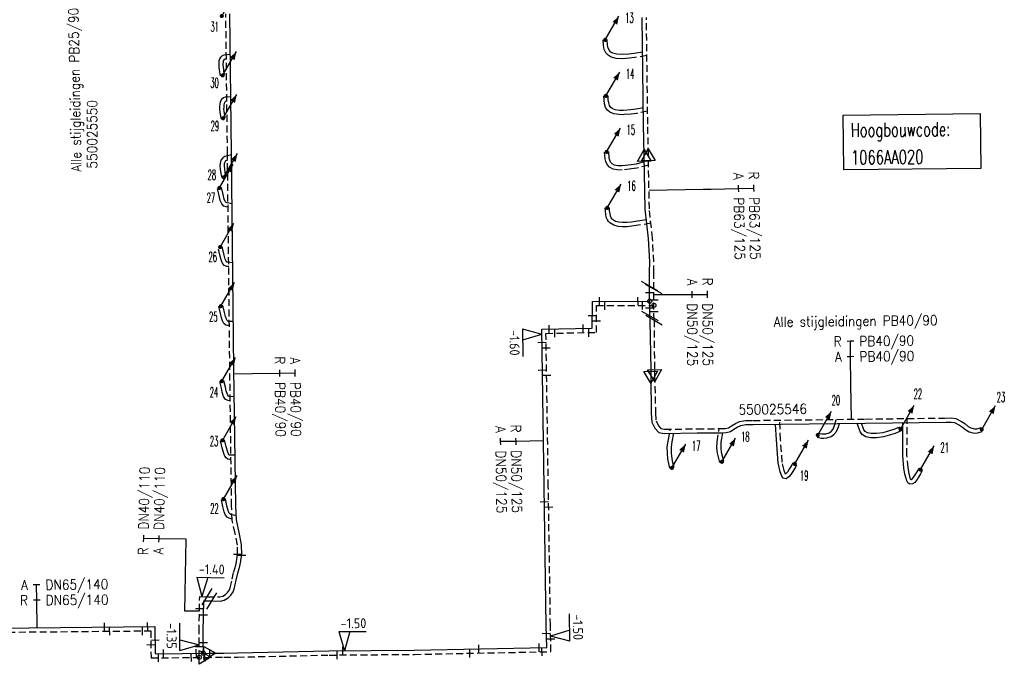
# Model space of a CAD drawing. Header units: millimetres. Extents: x 0 to 118212815, y 0 to 488348790.
# Tile 71 of 143: x 117013244 to 117102946, y 484831321 to 484890028. Entities that reach past the tile are written whole.
import ezdxf
from ezdxf.enums import TextEntityAlignment as Align

# ---------------------------------------------------------------- set-up
doc = ezdxf.new("R2010")
doc.units = ezdxf.units.MM
doc.header["$LTSCALE"] = 200
doc.linetypes.add('HIDDEN2', pattern=[4.7625, 3.175, -1.5875])
for name, color, linetype in [('WW-C-hoogbouw', 7, 'Continuous'), ('WW-C-isolatieovergang', 7, 'Continuous'), ('WW-C-mof', 7, 'Continuous'), ('WW-C-stijgstrang', 7, 'Continuous'), ('WW-C-tstuk', 7, 'Continuous'), ('WW-C-VERLOOP', 7, 'Continuous'), ('WW-I-diam', 7, 'Continuous'), ('WW-I-info', 7, 'Continuous'), ('WW-I-NAP', 7, 'Continuous'), ('WW-L-aanvoer', 3, 'Continuous'), ('WW-L-retour', 3, 'HIDDEN2')]:
    doc.layers.add(name, color=color, linetype=linetype)
doc.styles.add('DIN17', font='ROMANS.SHX', dxfattribs={"width": 0.9})
doc.styles.add('ISOCP', font='ISOCP.SHX')

# ---------------------------------------------------------------- blocks, each defined once
blk = doc.blocks.new('LR-mof')
at = {"color": 0, "linetype": 'ByBlock', "lineweight": -2}
blk.add_line((0, -0.75), (0, 0.75), dxfattribs=at)
blk = doc.blocks.new('LR-VERL')
at = {"color": 0, "linetype": 'ByBlock', "lineweight": -2}
blk.add_lwpolyline([(1.08, 0), (-1.08, -1.25), (-1.08, 1.25)], close=True, dxfattribs=at)
blk = doc.blocks.new('LR-isoov')
at = {"color": 0, "linetype": 'ByBlock', "lineweight": -2}
blk.add_line((0.87, 1.5), (-0.87, -1.5), dxfattribs=at)
blk = doc.blocks.new('LR-tsb')
blk.add_circle((0, 0), 0.375)
blk = doc.blocks.new('nap2')
at = {"color": 0, "linetype": 'Continuous', "lineweight": -3}
for p, q in [((1, 3.5), (-4, 3.5)), ((-1, 3.5), (0, 0)), ((1, 3.5), (0, 0))]:
    blk.add_line(p, q, dxfattribs=at)
at = {"color": 0, "linetype": 'Continuous', "lineweight": -3, "style": 'ISOCP'}
for tag, p in [('*1', (-1.5, 5)), ('*2', (-4, 1.5))]:
    blk.add_attdef(tag, text='', height=1.8, dxfattribs=at).set_placement(p, align=Align.MIDDLE)
blk = doc.blocks.new('nap1')
at = {"color": 0, "linetype": 'Continuous', "lineweight": -3}
for p, q in [((-1, 3.5), (0, 0)), ((-1, 3.5), (4, 3.5)), ((1, 3.5), (0, 0))]:
    blk.add_line(p, q, dxfattribs=at)
at = {"color": 0, "linetype": 'Continuous', "lineweight": -3, "style": 'ISOCP'}
for tag, p in [('*1', (1.7, 5)), ('*2', (4, 1.5))]:
    blk.add_attdef(tag, text='', height=1.8, dxfattribs=at).set_placement(p, align=Align.MIDDLE)
blk = doc.blocks.new('LR-DIAB2')
at = {"color": 0, "linetype": 'Continuous', "lineweight": -3}
blk.add_line((0, 5), (0, 7.8), dxfattribs=at)
at = {"color": 0, "lineweight": -3}
blk.add_line((0, 0), (0, 5), dxfattribs=at)
for points in [[(0.61, 7.8), (0, 7.8), (-0.61, 7.8)], [(0.61, 5), (0, 5), (-0.61, 5)]]:
    blk.add_lwpolyline(points, dxfattribs=at)
at = {"color": 1, "lineweight": -3, "style": 'DIN17', "width": 0.9}
for tag, p in [('*1', (-1.61, 7.8)), ('*2', (-1.61, 5.02))]:
    blk.add_attdef(tag, text='', height=1.8, dxfattribs=at).set_placement(p, align=Align.MIDDLE_RIGHT)
for tag, p in [('*11', (1.61, 7.8)), ('*12', (1.61, 5))]:
    blk.add_attdef(tag, text='', height=1.8, dxfattribs=at).set_placement(p, align=Align.MIDDLE_LEFT)
blk = doc.blocks.new('LR-styg')
at = {"color": 0, "lineweight": -3}
blk.add_line((0, 0), (2.5, 4.33), dxfattribs=at)
at = {"color": 0, "lineweight": -3, "const_width": 0.375}
blk.add_lwpolyline([(-0.19, 0, 1), (0.19, 0, 1)], format="xyb", close=True, dxfattribs=at)
at = {"color": 0, "lineweight": -3}
blk.add_solid([(2.5, 4.33), (1.32, 3.28), (2.18, 2.78)], dxfattribs=at)
at = {"color": 7, "linetype": 'ByBlock', "lineweight": -2, "style": 'DIN17', "width": 0.5}
blk.add_attdef('*1', text='', height=1.8, dxfattribs=at).set_placement((0, -2.5), align=Align.MIDDLE)
blk = doc.blocks.new('LR-hoogb')
at = {"color": 0, "linetype": 'ByBlock', "lineweight": -3}
blk.add_lwpolyline([(-12.5, 5), (12.5, 5), (12.5, -5), (-12.5, -5)], close=True, dxfattribs=at)
at = {"color": 7, "linetype": 'Continuous', "lineweight": -3, "style": 'DIN17', "width": 0.7}
blk.add_text('Hoogbouwcode:', height=2.5, dxfattribs=at).set_placement((-11.15, 1))
at = {"color": 0, "linetype": 'ByBlock', "lineweight": -3, "style": 'DIN17', "width": 0.7}
for tag, p in [('*1', (-11.15, -4)), ('*2', (-11.15, -9))]:
    blk.add_attdef(tag, p, '', height=2.5, dxfattribs=at)
blk = doc.blocks.new('LR-DIAO2')
at = {"color": 0, "lineweight": -3}
blk.add_line((0, 0), (0, -5), dxfattribs=at)
at = {"color": 0, "linetype": 'Continuous', "lineweight": -3}
blk.add_line((0, -5), (0, -7.8), dxfattribs=at)
at = {"color": 0, "lineweight": -3}
for points in [[(0.61, -5), (0, -5), (-0.61, -5)], [(0.61, -7.8), (0, -7.8), (-0.61, -7.8)]]:
    blk.add_lwpolyline(points, dxfattribs=at)
at = {"color": 1, "lineweight": -3, "style": 'DIN17', "width": 0.9}
for tag, p in [('*1', (-1.61, -5)), ('*2', (-1.61, -7.78))]:
    blk.add_attdef(tag, text='', height=1.8, dxfattribs=at).set_placement(p, align=Align.MIDDLE_RIGHT)
for tag, p in [('*11', (1.61, -5)), ('*12', (1.61, -7.8))]:
    blk.add_attdef(tag, text='', height=1.8, dxfattribs=at).set_placement(p, align=Align.MIDDLE_LEFT)
blk = doc.blocks.new('LR-hyp')
at = {"color": 7, "linetype": 'ByBlock', "lineweight": -3, "style": 'DIN17', "width": 0.9}
blk.add_attdef('*1', text='', height=1.8, dxfattribs=at).set_placement((0, 0), align=Align.MIDDLE)
at = {"color": 7, "linetype": 'ByBlock', "lineweight": -2, "style": 'DIN17', "width": 0.9, "flags": 1}
blk.add_attdef('*2', text='', height=1.8, dxfattribs=at).set_placement((0, -5), align=Align.MIDDLE)

msp = doc.modelspace()

# ---------------------------------------------------------------- linework, layer by layer
at = {"layer": 'WW-I-diam'}
for p, q in [((117070578, 484874498), (117075514, 484874592)), ((117075514, 484874592), (117076241, 484874606)), ((117071020, 484864994), (117072009, 484864998)), ((117032772, 484857777), (117034449, 484857800)), ((117089015, 484853641), (117088975, 484856836)), ((117028288, 484836172), (117028409, 484842714)), ((117029618, 484836147), (117028288, 484836172))]:
    msp.add_line(p, q, dxfattribs=at)
at = {"layer": 'WW-L-aanvoer'}
for p, q in [((117032553, 484877862), (117032403, 484890566)), ((117070084, 484880496), (117069959, 484890238)), ((117066800, 484887724), (117066780, 484888198)), ((117066860, 484887435), (117066800, 484887724)), ((117066966, 484887218), (117066860, 484887435)), ((117067086, 484887084), (117066966, 484887218)), ((117031408, 484885932), (117031429, 484886311)), ((117031429, 484886311), (117031476, 484886452)), ((117031476, 484886452), (117031570, 484886617)), ((117031570, 484886617), (117031729, 484886776)), ((117031729, 484886776), (117031857, 484886842)), ((117031857, 484886842), (117032447, 484886883)), ((117067267, 484886978), (117067086, 484887084)), ((117067632, 484886877), (117067267, 484886978)), ((117068148, 484886847), (117067632, 484886877)), ((117068733, 484886892), (117068148, 484886847)), ((117069225, 484886950), (117068733, 484886892)), ((117069999, 484887085), (117069225, 484886950)), ((117031421, 484885682), (117031408, 484885932)), ((117031452, 484885452), (117031421, 484885682)), ((117031477, 484885280), (117031452, 484885452)), ((117031509, 484885085), (117031477, 484885280)), ((117031547, 484884911), (117031509, 484885085)), ((117031630, 484882760), (117031509, 484882539)), ((117031799, 484882902), (117031630, 484882760)), ((117031957, 484882973), (117031799, 484882902)), ((117032492, 484883002), (117031957, 484882973)), ((117066865, 484882724), (117066844, 484883102)), ((117066905, 484882444), (117066865, 484882724)), ((117031447, 484882037), (117031444, 484881879)), ((117031444, 484881879), (117031465, 484881633)), ((117031466, 484882336), (117031447, 484882166)), ((117031447, 484882166), (117031447, 484882037)), ((117031509, 484882539), (117031466, 484882336)), ((117066970, 484882207), (117066905, 484882444)), ((117067069, 484882060), (117066970, 484882207)), ((117067206, 484881946), (117067069, 484882060)), ((117067490, 484881818), (117067206, 484881946)), ((117067893, 484881761), (117067490, 484881818)), ((117068264, 484881758), (117067893, 484881761)), ((117068904, 484881805), (117068264, 484881758)), ((117069377, 484881875), (117068904, 484881805)), ((117070065, 484882006), (117069377, 484881875)), ((117031465, 484881633), (117031505, 484881423)), ((117031505, 484881423), (117031567, 484881089)), ((117031567, 484881089), (117031584, 484881011)), ((117070138, 484877675), (117070084, 484880496)), ((117031744, 484877458), (117031567, 484877222)), ((117031934, 484877559), (117031744, 484877458)), ((117032554, 484877735), (117031934, 484877559)), ((117032766, 484858244), (117032553, 484877862)), ((117066952, 484877417), (117066908, 484878002)), ((117066993, 484877228), (117066952, 484877417)), ((117070231, 484872775), (117070138, 484877675)), ((117031502, 484876946), (117031486, 484876718)), ((117031486, 484876718), (117031514, 484876405)), ((117031567, 484877222), (117031502, 484876946)), ((117031514, 484876405), (117031573, 484876024)), ((117067074, 484877053), (117066993, 484877228)), ((117067212, 484876899), (117067074, 484877053)), ((117067431, 484876791), (117067212, 484876899)), ((117067741, 484876724), (117067431, 484876791)), ((117068118, 484876715), (117067741, 484876724)), ((117068938, 484876809), (117068118, 484876715)), ((117069392, 484876880), (117068938, 484876809)), ((117070149, 484877081), (117069392, 484876880)), ((117031573, 484876024), (117031645, 484875640)), ((117031776, 484874094), (117031629, 484874746)), ((117031876, 484873679), (117031776, 484874094)), ((117031976, 484873464), (117031876, 484873679)), ((117032051, 484873385), (117031976, 484873464)), ((117032138, 484873356), (117032051, 484873385)), ((117032603, 484873271), (117032138, 484873356)), ((117066990, 484872619), (117066969, 484872909)), ((117070518, 484870089), (117070231, 484872775)), ((117067028, 484872339), (117066990, 484872619)), ((117067057, 484872137), (117067028, 484872339)), ((117067121, 484871981), (117067057, 484872137)), ((117067179, 484871892), (117067121, 484871981)), ((117067242, 484871827), (117067179, 484871892)), ((117067522, 484871659), (117067242, 484871827)), ((117067831, 484871584), (117067522, 484871659)), ((117068156, 484871553), (117067831, 484871584)), ((117068565, 484871556), (117068156, 484871553)), ((117068977, 484871600), (117068565, 484871556)), ((117069534, 484871677), (117068977, 484871600)), ((117070334, 484871811), (117069534, 484871677)), ((117070648, 484867962), (117070518, 484870089)), ((117031870, 484868595), (117031696, 484869362)), ((117031972, 484868210), (117031870, 484868595)), ((117032056, 484868046), (117031972, 484868210)), ((117032122, 484867960), (117032056, 484868046)), ((117032197, 484867932), (117032122, 484867960)), ((117032661, 484867894), (117032197, 484867932)), ((117070631, 484867023), (117070648, 484867962)), ((117070636, 484865767), (117070631, 484867023)), ((117070648, 484863061), (117070636, 484865767)), ((117031904, 484863365), (117031759, 484863984)), ((117065411, 484861921), (117065415, 484864369)), ((117065415, 484864369), (117070642, 484864392)), ((117031994, 484862992), (117031904, 484863365)), ((117032074, 484862747), (117031994, 484862992)), ((117070648, 484863061), (117070656, 484862577)), ((117032143, 484862622), (117032074, 484862747)), ((117032213, 484862565), (117032143, 484862622)), ((117032257, 484862553), (117032213, 484862565)), ((117032719, 484862553), (117032257, 484862553)), ((117070656, 484862577), (117070736, 484858172)), ((117060806, 484861835), (117065411, 484861921)), ((117061022, 484847519), (117060806, 484861835)), ((117032933, 484845755), (117032766, 484858244)), ((117070736, 484858172), (117070745, 484857467)), ((117031990, 484856552), (117031853, 484857151)), ((117070745, 484857467), (117070787, 484854193)), ((117032064, 484856213), (117031990, 484856552)), ((117032166, 484855892), (117032064, 484856213)), ((117032260, 484855753), (117032166, 484855892)), ((117032341, 484855719), (117032260, 484855753)), ((117032800, 484855667), (117032341, 484855719)), ((117070787, 484854193), (117070846, 484853383)), ((117070846, 484853383), (117071115, 484852813)), ((117078623, 484852925), (117078940, 484853063)), ((117078940, 484853063), (117079412, 484853150)), ((117079412, 484853150), (117080057, 484853151)), ((117080057, 484853151), (117090292, 484853277)), ((117082183, 484851754), (117082115, 484853176)), ((117087843, 484852957), (117087921, 484853248)), ((117089820, 484852494), (117089549, 484853268)), ((117090292, 484853277), (117097644, 484853369)), ((117093696, 484850351), (117093711, 484853320)), ((117097644, 484853369), (117098114, 484853375)), ((117098114, 484853375), (117098411, 484853340)), ((117098411, 484853340), (117098854, 484853102)), ((117098854, 484853102), (117099142, 484852931)), ((117071115, 484852813), (117071469, 484852434)), ((117071469, 484852434), (117071962, 484852345)), ((117071962, 484852345), (117074956, 484852388)), ((117072694, 484851593), (117072837, 484852357)), ((117074956, 484852388), (117077165, 484852405)), ((117077151, 484851556), (117077296, 484852409)), ((117077165, 484852405), (117077615, 484852418)), ((117077615, 484852418), (117077995, 484852522)), ((117077995, 484852522), (117078290, 484852730)), ((117078290, 484852730), (117078623, 484852925)), ((117087172, 484852069), (117087418, 484852246)), ((117087418, 484852246), (117087669, 484852538)), ((117087669, 484852538), (117087843, 484852957)), ((117090023, 484852234), (117089820, 484852494)), ((117090337, 484852039), (117090023, 484852234)), ((117092374, 484852149), (117091939, 484852044)), ((117092998, 484852339), (117092374, 484852149)), ((117093557, 484852570), (117092998, 484852339)), ((117099142, 484852931), (117099448, 484852682)), ((117099448, 484852682), (117099756, 484852494)), ((117099756, 484852494), (117100201, 484852370)), ((117100201, 484852370), (117100532, 484852406)), ((117100532, 484852406), (117100943, 484852530)), ((117032049, 484851142), (117031899, 484851761)), ((117072618, 484851108), (117072694, 484851593)), ((117077144, 484851028), (117077151, 484851556)), ((117082342, 484849681), (117082183, 484851754)), ((117085910, 484852013), (117086283, 484851929)), ((117086283, 484851929), (117086509, 484851917)), ((117086509, 484851917), (117086774, 484851936)), ((117086774, 484851936), (117087172, 484852069)), ((117090767, 484851951), (117090337, 484852039)), ((117091340, 484851947), (117090767, 484851951)), ((117091939, 484852044), (117091340, 484851947)), ((117032201, 484850640), (117032049, 484851142)), ((117032271, 484850475), (117032201, 484850640)), ((117032322, 484850404), (117032271, 484850475)), ((117032370, 484850372), (117032322, 484850404)), ((117032411, 484850363), (117032370, 484850372)), ((117032871, 484850371), (117032411, 484850363)), ((117072631, 484850545), (117072618, 484851108)), ((117072680, 484850079), (117072631, 484850545)), ((117077189, 484850612), (117077144, 484851028)), ((117077298, 484850164), (117077189, 484850612)), ((117093802, 484849179), (117093696, 484850351)), ((117072756, 484849682), (117072680, 484850079)), ((117072855, 484849256), (117072756, 484849682)), ((117077403, 484849822), (117077298, 484850164)), ((117082525, 484848863), (117082342, 484849681)), ((117084024, 484849485), (117083918, 484849289)), ((117082663, 484848456), (117082525, 484848863)), ((117083503, 484848600), (117083303, 484848382)), ((117083685, 484848884), (117083503, 484848600)), ((117083918, 484849289), (117083685, 484848884)), ((117093895, 484848624), (117093802, 484849179)), ((117094054, 484848040), (117093895, 484848624)), ((117095307, 484848665), (117095124, 484848365)), ((117095476, 484848962), (117095307, 484848665)), ((117082800, 484848274), (117082663, 484848456)), ((117083061, 484848208), (117082800, 484848274)), ((117083303, 484848382), (117083061, 484848208)), ((117094146, 484847837), (117094054, 484848040)), ((117094344, 484847723), (117094146, 484847837)), ((117094591, 484847765), (117094344, 484847723)), ((117094789, 484847894), (117094591, 484847765)), ((117094992, 484848165), (117094789, 484847894)), ((117095124, 484848365), (117094992, 484848165)), ((117061216, 484834865), (117061022, 484847519)), ((117032121, 484845769), (117031985, 484846403)), ((117032231, 484845327), (117032121, 484845769)), ((117032329, 484845097), (117032231, 484845327)), ((117032393, 484845021), (117032329, 484845097)), ((117032465, 484844979), (117032393, 484845021)), ((117032973, 484844853), (117032465, 484844979)), ((117032989, 484844482), (117032933, 484845755)), ((117033239, 484843318), (117032989, 484844482)), ((117033460, 484842222), (117033239, 484843318)), ((117033471, 484841250), (117033460, 484842222)), ((117033295, 484840250), (117033362, 484840570)), ((117033362, 484840570), (117033381, 484840678)), ((117033381, 484840678), (117033403, 484840799)), ((117033403, 484840799), (117033471, 484841250)), ((117032968, 484838978), (117033114, 484839636)), ((117033114, 484839636), (117033295, 484840250)), ((117032784, 484838178), (117032968, 484838978)), ((117032478, 484837615), (117032684, 484837917)), ((117032684, 484837917), (117032784, 484838178)), ((117029963, 484834283), (117030016, 484837105)), ((117030016, 484837105), (117030743, 484837092)), ((117030743, 484837092), (117031533, 484837077)), ((117031533, 484837077), (117031880, 484837174)), ((117031880, 484837174), (117032235, 484837361)), ((117032235, 484837361), (117032478, 484837615)), ((117010301, 484834610), (117025564, 484834756)), ((117025564, 484834756), (117025588, 484832288)), ((117029967, 484833492), (117029963, 484834283)), ((117061257, 484832848), (117061216, 484834865)), ((117029978, 484832330), (117029967, 484833492)), ((117033072, 484832360), (117041420, 484832542)), ((117041420, 484832542), (117049193, 484832606)), ((117049193, 484832606), (117061257, 484832848)), ((117025588, 484832288), (117030569, 484832336)), ((117030569, 484832336), (117031832, 484832348)), ((117031832, 484832348), (117033072, 484832360))]:
    msp.add_line(p, q, dxfattribs=at)
at = {"layer": 'WW-L-retour'}
for p, q in [((117032173, 484877858), (117032023, 484890562)), ((117070464, 484880503), (117070339, 484890242)), ((117066422, 484887678), (117066401, 484888182)), ((117066497, 484887311), (117066422, 484887678)), ((117066648, 484887002), (117066497, 484887311)), ((117031788, 484885932), (117031805, 484886238)), ((117031805, 484886238), (117031825, 484886296)), ((117031825, 484886296), (117031875, 484886385)), ((117031875, 484886385), (117031956, 484886466)), ((117031956, 484886466), (117031962, 484886468)), ((117031962, 484886468), (117032071, 484886476)), ((117066843, 484886786), (117066648, 484887002)), ((117067117, 484886625), (117066843, 484886786)), ((117067570, 484886500), (117067117, 484886625)), ((117068152, 484886467), (117067570, 484886500)), ((117068770, 484886513), (117068152, 484886467)), ((117069280, 484886574), (117068770, 484886513)), ((117070383, 484886767), (117069280, 484886574)), ((117031799, 484885717), (117031788, 484885932)), ((117031828, 484885505), (117031799, 484885717)), ((117031852, 484885338), (117031828, 484885505)), ((117031882, 484885157), (117031852, 484885338)), ((117031918, 484884994), (117031882, 484885157)), ((117066487, 484882687), (117066465, 484883081)), ((117066532, 484882367), (117066487, 484882687)), ((117031827, 484882034), (117031824, 484881892)), ((117031824, 484881892), (117031842, 484881685)), ((117031841, 484882275), (117031827, 484882144)), ((117031827, 484882144), (117031827, 484882034)), ((117031869, 484882405), (117031841, 484882275)), ((117031929, 484882515), (117031869, 484882405)), ((117032003, 484882578), (117031929, 484882515)), ((117032048, 484882598), (117032003, 484882578)), ((117032117, 484882601), (117032048, 484882598)), ((117066620, 484882046), (117066532, 484882367)), ((117066785, 484881802), (117066620, 484882046)), ((117067003, 484881621), (117066785, 484881802)), ((117031842, 484881685), (117031878, 484881493)), ((117031878, 484881493), (117031939, 484881164)), ((117031939, 484881164), (117031955, 484881093)), ((117067382, 484881449), (117067003, 484881621)), ((117067865, 484881381), (117067382, 484881449)), ((117068276, 484881378), (117067865, 484881381)), ((117068946, 484881427), (117068276, 484881378)), ((117069440, 484881500), (117068946, 484881427)), ((117070449, 484881692), (117069440, 484881500)), ((117070517, 484877727), (117070464, 484880503)), ((117032180, 484877234), (117032077, 484877205)), ((117032386, 484858239), (117032173, 484877858)), ((117066575, 484877363), (117066529, 484877973)), ((117066630, 484877107), (117066575, 484877363)), ((117070610, 484872799), (117070517, 484877727)), ((117031879, 484876889), (117031867, 484876721)), ((117031867, 484876721), (117031891, 484876451)), ((117031919, 484877057), (117031879, 484876889)), ((117031891, 484876451), (117031948, 484876088)), ((117031998, 484877162), (117031919, 484877057)), ((117032077, 484877205), (117031998, 484877162)), ((117066753, 484876841), (117066630, 484877107)), ((117066978, 484876591), (117066753, 484876841)), ((117067304, 484876429), (117066978, 484876591)), ((117067696, 484876345), (117067304, 484876429)), ((117068135, 484876334), (117067696, 484876345)), ((117068989, 484876432), (117068135, 484876334)), ((117069471, 484876507), (117068989, 484876432)), ((117070535, 484876791), (117069471, 484876507)), ((117031948, 484876088), (117032018, 484875710)), ((117031406, 484874008), (117031258, 484874663)), ((117031515, 484873553), (117031406, 484874008)), ((117031657, 484873247), (117031515, 484873553)), ((117031841, 484873055), (117031657, 484873247)), ((117032043, 484872987), (117031841, 484873055)), ((117032226, 484872953), (117032043, 484872987)), ((117066612, 484872580), (117066590, 484872881)), ((117070897, 484870121), (117070610, 484872799)), ((117066652, 484872287), (117066612, 484872580)), ((117066688, 484872037), (117066652, 484872287)), ((117066783, 484871803), (117066688, 484872037)), ((117066881, 484871655), (117066783, 484871803)), ((117067002, 484871527), (117066881, 484871655)), ((117067377, 484871303), (117067002, 484871527)), ((117067768, 484871208), (117067377, 484871303)), ((117068140, 484871173), (117067768, 484871208)), ((117068587, 484871176), (117068140, 484871173)), ((117069023, 484871222), (117068587, 484871176)), ((117069592, 484871302), (117069023, 484871222)), ((117070750, 484871495), (117069592, 484871302)), ((117071028, 484867966), (117070897, 484870121)), ((117031501, 484868504), (117031325, 484869278)), ((117031615, 484868073), (117031501, 484868504)), ((117031733, 484867842), (117031615, 484868073)), ((117031887, 484867643), (117031733, 484867842)), ((117032112, 484867558), (117031887, 484867643)), ((117032285, 484867544), (117032112, 484867558)), ((117071011, 484867021), (117071028, 484867966)), ((117071018, 484865487), (117071011, 484867021)), ((117071033, 484862675), (117071018, 484865487)), ((117031534, 484863276), (117031389, 484863897)), ((117065790, 484861548), (117065794, 484863991)), ((117065794, 484863991), (117071024, 484864014)), ((117031629, 484862888), (117031534, 484863276)), ((117031724, 484862596), (117031629, 484862888)), ((117031846, 484862374), (117031724, 484862596)), ((117032037, 484862218), (117031846, 484862374)), ((117032209, 484862173), (117032037, 484862218)), ((117032343, 484862173), (117032209, 484862173)), ((117071033, 484862675), (117071076, 484858176)), ((117061192, 484861462), (117065790, 484861548)), ((117061402, 484847525), (117061192, 484861462)), ((117032553, 484845744), (117032386, 484858239)), ((117071076, 484858176), (117071089, 484857608)), ((117071089, 484857608), (117071167, 484854209)), ((117031619, 484856469), (117031483, 484857067)), ((117031696, 484856115), (117031619, 484856469)), ((117031820, 484855725), (117031696, 484856115)), ((117032008, 484855447), (117031820, 484855725)), ((117032244, 484855347), (117032008, 484855447)), ((117032425, 484855327), (117032244, 484855347)), ((117071167, 484854209), (117071219, 484853481)), ((117071219, 484853481), (117071433, 484853029)), ((117071433, 484853029), (117071661, 484852786)), ((117077831, 484852871), (117078084, 484853050)), ((117078084, 484853050), (117078451, 484853264)), ((117078451, 484853264), (117078828, 484853429)), ((117078828, 484853429), (117079377, 484853530)), ((117079377, 484853530), (117080054, 484853531)), ((117080054, 484853531), (117090288, 484853657)), ((117082563, 484851778), (117082478, 484853561)), ((117087341, 484852740), (117087483, 484853080)), ((117087483, 484853080), (117087629, 484853624)), ((117090157, 484852679), (117089817, 484853651)), ((117090288, 484853657), (117097639, 484853749)), ((117094076, 484850367), (117094093, 484853704)), ((117097639, 484853749), (117098134, 484853755)), ((117098134, 484853755), (117098527, 484853709)), ((117098527, 484853709), (117099041, 484853432)), ((117099041, 484853432), (117099360, 484853243)), ((117099360, 484853243), (117099668, 484852993)), ((117071661, 484852786), (117071993, 484852725)), ((117071993, 484852725), (117074952, 484852768)), ((117072319, 484851657), (117072520, 484852733)), ((117074952, 484852768), (117077158, 484852785)), ((117076772, 484851590), (117076973, 484852784)), ((117077158, 484852785), (117077558, 484852797)), ((117077558, 484852797), (117077831, 484852871)), ((117085992, 484852384), (117086335, 484852307)), ((117086335, 484852307), (117086506, 484852298)), ((117086506, 484852298), (117086699, 484852312)), ((117086699, 484852312), (117086997, 484852411)), ((117086997, 484852411), (117087159, 484852528)), ((117087159, 484852528), (117087341, 484852740)), ((117090281, 484852522), (117090157, 484852679)), ((117090480, 484852398), (117090281, 484852522)), ((117090806, 484852330), (117090480, 484852398)), ((117091311, 484852327), (117090806, 484852330)), ((117091864, 484852416), (117091311, 484852327)), ((117092274, 484852515), (117091864, 484852416)), ((117092870, 484852697), (117092274, 484852515)), ((117093412, 484852921), (117092870, 484852697)), ((117099668, 484852993), (117099908, 484852846)), ((117099908, 484852846), (117100232, 484852756)), ((117100232, 484852756), (117100456, 484852780)), ((117100456, 484852780), (117100833, 484852894)), ((117031682, 484851042), (117031529, 484851672)), ((117072238, 484851133), (117072319, 484851657)), ((117076763, 484851010), (117076772, 484851590)), ((117082719, 484849737), (117082563, 484851778)), ((117031843, 484850511), (117031682, 484851042)), ((117031937, 484850288), (117031843, 484850511)), ((117072252, 484850521), (117072238, 484851133)), ((117072304, 484850024), (117072252, 484850521)), ((117076814, 484850547), (117076763, 484851010)), ((117076931, 484850063), (117076814, 484850547)), ((117094179, 484849227), (117094076, 484850367)), ((117032053, 484850127), (117031937, 484850288)), ((117032218, 484850016), (117032053, 484850127)), ((117032360, 484849985), (117032218, 484850016)), ((117032496, 484849978), (117032360, 484849985)), ((117072384, 484849604), (117072304, 484850024)), ((117072485, 484849170), (117072384, 484849604)), ((117077040, 484849710), (117076931, 484850063)), ((117082891, 484848966), (117082719, 484849737)), ((117083586, 484849474), (117083360, 484849081)), ((117083690, 484849666), (117083586, 484849474)), ((117083003, 484848635), (117082891, 484848966)), ((117083004, 484848635), (117083003, 484848635)), ((117083049, 484848668), (117083004, 484848635)), ((117083201, 484848833), (117083049, 484848668)), ((117083360, 484849081), (117083201, 484848833)), ((117094266, 484848705), (117094179, 484849227)), ((117094413, 484848169), (117094266, 484848705)), ((117094803, 484848569), (117094680, 484848383)), ((117094980, 484848859), (117094803, 484848569)), ((117095146, 484849150), (117094980, 484848859)), ((117094433, 484848124), (117094413, 484848169)), ((117094450, 484848126), (117094433, 484848124)), ((117094525, 484848176), (117094450, 484848126)), ((117094680, 484848383), (117094525, 484848176)), ((117061596, 484834872), (117061402, 484847525)), ((117031751, 484845683), (117031613, 484846323)), ((117031870, 484845206), (117031751, 484845683)), ((117032001, 484844896), (117031870, 484845206)), ((117032611, 484844433), (117032553, 484845744)), ((117032145, 484844726), (117032001, 484844896)), ((117032320, 484844623), (117032145, 484844726)), ((117032606, 484844553), (117032320, 484844623)), ((117032867, 484843240), (117032611, 484844433)), ((117033081, 484842182), (117032867, 484843240)), ((117033089, 484841349), (117033081, 484842182)), ((117032926, 484840343), (117032989, 484840643)), ((117032989, 484840643), (117032995, 484840674)), ((117032995, 484840674), (117033028, 484840862)), ((117033028, 484840862), (117033089, 484841349)), ((117032598, 484839062), (117032746, 484839730)), ((117032746, 484839730), (117032926, 484840343)), ((117032419, 484838289), (117032598, 484839062)), ((117032003, 484837668), (117032181, 484837855)), ((117032181, 484837855), (117032345, 484838095)), ((117032345, 484838095), (117032419, 484838289)), ((117029583, 484834286), (117029643, 484837492)), ((117029643, 484837492), (117030325, 484837479)), ((117030325, 484837479), (117031484, 484837458)), ((117031484, 484837458), (117031739, 484837529)), ((117031739, 484837529), (117032003, 484837668)), ((117010304, 484834230), (117025188, 484834372)), ((117025188, 484834372), (117025211, 484831905)), ((117029590, 484833128), (117029583, 484834286)), ((117061644, 484832476), (117061596, 484834872)), ((117029601, 484831947), (117029590, 484833128)), ((117049199, 484832226), (117061644, 484832476)), ((117025211, 484831905), (117030126, 484831952)), ((117030126, 484831952), (117031836, 484831968)), ((117031836, 484831968), (117033078, 484831980)), ((117033078, 484831980), (117041426, 484832162)), ((117041426, 484832162), (117049199, 484832226))]:
    msp.add_line(p, q, dxfattribs=at)

# ---------------------------------------------------------------- block references
at = {"layer": 'WW-C-hoogbouw', "linetype": 'Continuous'}
ref = msp.add_blockref('LR-hoogb', (117094536, 484878910), dxfattribs=dict(at, xscale=500.0000000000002, yscale=500.0000000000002, zscale=500.0000000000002, rotation=0.6034177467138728))
ref.add_attrib('*1', '1066AA020', (117088983, 484876851), dxfattribs={"layer": '0', "color": 7, "linetype": 'ByBlock', "lineweight": -3, "height": 1250, "rotation": 0.60342, "style": 'DIN17', "width": 0.7})
at = {"layer": 'WW-C-isolatieovergang', "linetype": 'Continuous'}
for p, xscale, yscale, zscale, rotation in [((117070636, 484865767), 500, 500, 500, 270.2517), ((117071018, 484865487), 500, 500, 500, 270.2517), ((117070648, 484863061), 500, 500, 500, 90.25170000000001), ((117071033, 484862675), 500, 500, 500, 90.25170000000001), ((117030325, 484837479), 500.0000000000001, 500.0000000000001, 500.0000000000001, 178.9413), ((117030743, 484837092), 500.0000000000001, 500.0000000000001, 500.0000000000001, 178.9413)]:
    msp.add_blockref('LR-isoov', p, dxfattribs=dict(at, xscale=xscale, yscale=yscale, zscale=zscale, rotation=rotation))
at = {"layer": 'WW-C-mof', "linetype": 'Continuous'}
for p, xscale, yscale, zscale, rotation in [((117066062, 484864372), 500, 500, 500, 0.2517), ((117069573, 484864387), 500, 500, 500, 0.2517), ((117070639, 484865179), 500, 500, 500, 270.2517), ((117066561, 484863994), 500, 500, 500, 0.2517), ((117069997, 484864009), 500, 500, 500, 0.2517), ((117070645, 484863777), 500, 500, 500, 270.2517), ((117071022, 484864526), 500, 500, 500, 270.2517), ((117065413, 484863057), 499.9999999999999, 499.9999999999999, 499.9999999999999, 89.89080000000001), ((117071027, 484863460), 500, 500, 500, 270.2517), ((117061482, 484861847), 500, 500, 500, 1.0753), ((117064571, 484861905), 500, 500, 500, 1.0753), ((117065792, 484862566), 499.9999999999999, 499.9999999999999, 499.9999999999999, 89.89080000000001), ((117061989, 484861477), 500, 500, 500, 1.0753), ((117065091, 484861535), 500, 500, 500, 1.0753), ((117060824, 484860647), 499.9999999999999, 499.9999999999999, 499.9999999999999, 270.8626), ((117061212, 484860148), 499.9999999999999, 499.9999999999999, 499.9999999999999, 270.8626), ((117060862, 484858127), 499.9999999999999, 499.9999999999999, 499.9999999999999, 270.8626), ((117061249, 484857647), 499.9999999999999, 499.9999999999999, 499.9999999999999, 270.8626), ((117061043, 484846135), 500, 500, 500, 270.8806), ((117061431, 484845649), 500, 500, 500, 270.8806), ((117033089, 484841349), 499.9999999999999, 499.9999999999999, 499.9999999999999, 270.6034), ((117033471, 484841250), 499.9999999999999, 499.9999999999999, 499.9999999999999, 270.6034), ((117029622, 484836373), 500.0000000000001, 500.0000000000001, 500.0000000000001, 88.94130000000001), ((117020973, 484834712), 500, 500, 500, 0.5492), ((117024905, 484834750), 500, 500, 500, 0.5492), ((117029991, 484835799), 500.0000000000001, 500.0000000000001, 500.0000000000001, 88.94130000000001), ((117021440, 484834337), 500, 500, 500, 0.5492), ((117024431, 484834365), 500, 500, 500, 0.5492), ((117025576, 484833538), 500, 500, 500, 270.5492), ((117029968, 484833305), 500.0000000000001, 500.0000000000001, 500.0000000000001, 270.2242), ((117061231, 484834143), 499.9999999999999, 499.9999999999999, 499.9999999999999, 271.1505), ((117061621, 484833646), 499.9999999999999, 499.9999999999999, 499.9999999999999, 271.1505), ((117025200, 484833111), 500, 500, 500, 270.5492), ((117026350, 484832295), 500, 500, 500, 0.5492), ((117029592, 484832942), 500, 500, 500, 270.3258), ((117029333, 484832324), 500, 500, 500, 0.5492), ((117042165, 484832168), 500.0000000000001, 500.0000000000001, 500.0000000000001, 0.4703000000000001), ((117042679, 484832552), 500.0000000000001, 500.0000000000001, 500.0000000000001, 0.4703000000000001), ((117054247, 484832327), 500, 500, 500, 1.150500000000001), ((117055077, 484832724), 500, 500, 500, 1.150500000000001), ((117060568, 484832834), 500, 500, 500, 1.150500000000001), ((117060826, 484832459), 500, 500, 500, 1.150500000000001), ((117025880, 484831911), 500, 500, 500, 0.5492), ((117028880, 484831940), 500, 500, 500, 0.5492)]:
    msp.add_blockref('LR-mof', p, dxfattribs=dict(at, xscale=xscale, yscale=yscale, zscale=zscale, rotation=rotation))
at = {"layer": 'WW-C-mof', "xscale": 500, "yscale": 500, "zscale": 500, "rotation": 0.5492}
for p in [(117030569, 484832336), (117030126, 484831952)]:
    msp.add_blockref('LR-mof', p, dxfattribs=at)
at = {"layer": 'WW-C-stijgstrang', "linetype": 'Continuous'}
ref = msp.add_blockref('LR-styg', (117031654, 484890363), dxfattribs=dict(at, xscale=500, yscale=500, zscale=500))
ref.add_attrib('*1', '31', dxfattribs={"layer": '0', "color": 1, "linetype": 'ByBlock', "lineweight": -2, "height": 900, "style": 'DIN17', "width": 0.5}).set_placement((117031006, 484889396), align=Align.MIDDLE)
ref = msp.add_blockref('LR-styg', (117066591, 484888190), dxfattribs=dict(at, xscale=500, yscale=500, zscale=500))
ref.add_attrib('*1', '13', dxfattribs={"layer": '0', "color": 1, "linetype": 'ByBlock', "lineweight": -2, "height": 900, "style": 'DIN17', "width": 0.5}).set_placement((117068796, 484890200), align=Align.MIDDLE)
ref = msp.add_blockref('LR-styg', (117031733, 484884952), dxfattribs=dict(at, xscale=500, yscale=500, zscale=500))
ref.add_attrib('*1', '30', dxfattribs={"layer": '0', "color": 1, "linetype": 'ByBlock', "lineweight": -2, "height": 900, "style": 'DIN17', "width": 0.5}).set_placement((117030995, 484884283), align=Align.MIDDLE)
ref = msp.add_blockref('LR-styg', (117066654, 484883092), dxfattribs=dict(at, xscale=500, yscale=500, zscale=500))
ref.add_attrib('*1', '14', dxfattribs={"layer": '0', "color": 1, "linetype": 'ByBlock', "lineweight": -2, "height": 900, "style": 'DIN17', "width": 0.5}).set_placement((117068860, 484885102), align=Align.MIDDLE)
ref = msp.add_blockref('LR-styg', (117031769, 484881052), dxfattribs=dict(at, xscale=500, yscale=500, zscale=500))
ref.add_attrib('*1', '29', dxfattribs={"layer": '0', "color": 1, "linetype": 'ByBlock', "lineweight": -2, "height": 900, "style": 'DIN17', "width": 0.5}).set_placement((117031028, 484880356), align=Align.MIDDLE)
ref = msp.add_blockref('LR-styg', (117066719, 484877988), dxfattribs=dict(at, xscale=500, yscale=500, zscale=500))
ref.add_attrib('*1', '15', dxfattribs={"layer": '0', "color": 1, "linetype": 'ByBlock', "lineweight": -2, "height": 900, "style": 'DIN17', "width": 0.5}).set_placement((117068924, 484879998), align=Align.MIDDLE)
ref = msp.add_blockref('LR-styg', (117031832, 484875675), dxfattribs=dict(at, xscale=500, yscale=500, zscale=500))
ref.add_attrib('*1', '28', dxfattribs={"layer": '0', "color": 1, "linetype": 'ByBlock', "lineweight": -2, "height": 900, "style": 'DIN17', "width": 0.5}).set_placement((117030756, 484875909), align=Align.MIDDLE)
ref = msp.add_blockref('LR-styg', (117031443, 484874705), dxfattribs=dict(at, xscale=500, yscale=500, zscale=500))
ref.add_attrib('*1', '27', dxfattribs={"layer": '0', "color": 1, "linetype": 'ByBlock', "lineweight": -2, "height": 900, "style": 'DIN17', "width": 0.5}).set_placement((117030668, 484873825), align=Align.MIDDLE)
ref = msp.add_blockref('LR-styg', (117066779, 484872895), dxfattribs=dict(at, xscale=500, yscale=500, zscale=500))
ref.add_attrib('*1', '16', dxfattribs={"layer": '0', "color": 1, "linetype": 'ByBlock', "lineweight": -2, "height": 900, "style": 'DIN17', "width": 0.5}).set_placement((117068984, 484874906), align=Align.MIDDLE)
ref = msp.add_blockref('LR-styg', (117031510, 484869320), dxfattribs=dict(at, xscale=500, yscale=500, zscale=500))
ref.add_attrib('*1', '26', dxfattribs={"layer": '0', "color": 1, "linetype": 'ByBlock', "lineweight": -2, "height": 900, "style": 'DIN17', "width": 0.5}).set_placement((117030832, 484868433), align=Align.MIDDLE)
ref = msp.add_blockref('LR-styg', (117031574, 484863940), dxfattribs=dict(at, xscale=500, yscale=500, zscale=500))
ref.add_attrib('*1', '25', dxfattribs={"layer": '0', "color": 1, "linetype": 'ByBlock', "lineweight": -2, "height": 900, "style": 'DIN17', "width": 0.5}).set_placement((117030887, 484862983), align=Align.MIDDLE)
ref = msp.add_blockref('LR-styg', (117031668, 484857109), dxfattribs=dict(at, xscale=500, yscale=500, zscale=500))
ref.add_attrib('*1', '24', dxfattribs={"layer": '0', "color": 1, "linetype": 'ByBlock', "lineweight": -2, "height": 900, "style": 'DIN17', "width": 0.5}).set_placement((117030943, 484856102), align=Align.MIDDLE)
ref = msp.add_blockref('LR-styg', (117085951, 484852198), dxfattribs=dict(at, xscale=500, yscale=500, zscale=500))
ref.add_attrib('*1', '20', dxfattribs={"layer": '0', "color": 1, "linetype": 'ByBlock', "lineweight": -2, "height": 900, "style": 'DIN17', "width": 0.5}).set_placement((117087604, 484855383), align=Align.MIDDLE)
ref = msp.add_blockref('LR-styg', (117093484, 484852746), dxfattribs=dict(at, xscale=500, yscale=500, zscale=500))
ref.add_attrib('*1', '22', dxfattribs={"layer": '0', "color": 1, "linetype": 'ByBlock', "lineweight": -2, "height": 900, "style": 'DIN17', "width": 0.5}).set_placement((117095072, 484855957), align=Align.MIDDLE)
ref = msp.add_blockref('LR-styg', (117100888, 484852712), dxfattribs=dict(at, xscale=500, yscale=500, zscale=500))
ref.add_attrib('*1', '23', dxfattribs={"layer": '0', "color": 1, "linetype": 'ByBlock', "lineweight": -2, "height": 900, "style": 'DIN17', "width": 0.5}).set_placement((117102640, 484855660), align=Align.MIDDLE)
ref = msp.add_blockref('LR-styg', (117031714, 484851716), dxfattribs=dict(at, xscale=500, yscale=500, zscale=500))
ref.add_attrib('*1', '23', dxfattribs={"layer": '0', "color": 1, "linetype": 'ByBlock', "lineweight": -2, "height": 900, "style": 'DIN17', "width": 0.5}).set_placement((117030953, 484851650), align=Align.MIDDLE)
ref = msp.add_blockref('LR-styg', (117077221, 484849766), dxfattribs=dict(at, xscale=500, yscale=500, zscale=500))
ref.add_attrib('*1', '18', dxfattribs={"layer": '0', "color": 1, "linetype": 'ByBlock', "lineweight": -2, "height": 900, "style": 'DIN17', "width": 0.5}).set_placement((117079352, 484852055), align=Align.MIDDLE)
ref = msp.add_blockref('LR-styg', (117072670, 484849213), dxfattribs=dict(at, xscale=500, yscale=500, zscale=500))
ref.add_attrib('*1', '17', dxfattribs={"layer": '0', "color": 1, "linetype": 'ByBlock', "lineweight": -2, "height": 900, "style": 'DIN17', "width": 0.5}).set_placement((117074875, 484851223), align=Align.MIDDLE)
ref = msp.add_blockref('LR-styg', (117083857, 484849575), dxfattribs=dict(at, xscale=500, yscale=500, zscale=500))
ref.add_attrib('*1', '19', dxfattribs={"layer": '0', "color": 1, "linetype": 'ByBlock', "lineweight": -2, "height": 900, "style": 'DIN17', "width": 0.5}).set_placement((117084714, 484848517), align=Align.MIDDLE)
ref = msp.add_blockref('LR-styg', (117095311, 484849056), dxfattribs=dict(at, xscale=500, yscale=500, zscale=500))
ref.add_attrib('*1', '21', dxfattribs={"layer": '0', "color": 1, "linetype": 'ByBlock', "lineweight": -2, "height": 900, "style": 'DIN17', "width": 0.5}).set_placement((117097516, 484851066), align=Align.MIDDLE)
ref = msp.add_blockref('LR-styg', (117031799, 484846363), dxfattribs=dict(at, xscale=500, yscale=500, zscale=500))
ref.add_attrib('*1', '22', dxfattribs={"layer": '0', "color": 1, "linetype": 'ByBlock', "lineweight": -2, "height": 900, "style": 'DIN17', "width": 0.5}).set_placement((117030986, 484845516), align=Align.MIDDLE)
at = {"layer": 'WW-C-tstuk', "linetype": 'Continuous', "xscale": 500, "yscale": 500, "zscale": 500}
for p, rotation in [((117070642, 484864390), 270.2517), ((117071024, 484864012), 90.25170000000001), ((117029978, 484832330), 90.54919999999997), ((117029601, 484831947), 90.54919999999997)]:
    msp.add_blockref('LR-tsb', p, dxfattribs=dict(at, rotation=rotation))
at = {"layer": 'WW-C-VERLOOP', "linetype": 'Continuous'}
for p, xscale, yscale, zscale, rotation in [((117070138, 484877675), 499.9999999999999, 499.9999999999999, 499.9999999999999, 91.0874), ((117070517, 484877727), 499.9999999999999, 499.9999999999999, 499.9999999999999, 91.0874), ((117070745, 484857467), 499.9999999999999, 499.9999999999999, 499.9999999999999, 270.7242), ((117071089, 484857608), 499.9999999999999, 499.9999999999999, 499.9999999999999, 271.3087), ((117030126, 484831952), 500, 500, 500, 0.5492), ((117030569, 484832336), 500, 500, 500, 0.5492)]:
    msp.add_blockref('LR-VERL', p, dxfattribs=dict(at, xscale=xscale, yscale=yscale, zscale=zscale, rotation=rotation))
at = {"layer": 'WW-I-diam', "linetype": 'Continuous'}
for name, p, xscale, yscale, zscale, rotation, values in [('LR-DIAB2', (117076241, 484874606), 500, 500, 500, 271.087393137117, {'*1': 'R', '*11': 'PB63/125', '*2': 'A', '*12': 'PB63/125'}), ('LR-DIAB2', (117072008, 484864998), 500.0000000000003, 500.0000000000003, 500.0000000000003, 270.251677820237, {'*1': 'R', '*11': 'DN50/125', '*2': 'A', '*12': 'DN50/125'}), ('LR-DIAB2', (117088975, 484856836), 500.0000000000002, 500.0000000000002, 500.0000000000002, 0.7026920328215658, {'*1': 'R', '*11': 'PB40/90', '*2': 'A', '*12': 'PB40/90'}), ('LR-DIAB2', (117034449, 484857800), 500, 500, 500, 270.7642786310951, {'*1': 'A', '*11': 'PB40/90', '*2': 'R', '*12': 'PB40/90'}), ('LR-DIAO2', (117060959, 484851662), 499.9999999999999, 499.9999999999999, 499.9999999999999, 270.8626278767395, {'*1': 'R', '*11': 'DN50/125', '*2': 'A', '*12': 'DN50/125'}), ('LR-DIAB2', (117028409, 484842714), 500, 500, 500, 88.94126006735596, {'*1': 'R', '*11': 'DN40/110', '*2': 'A', '*12': 'DN40/110'}), ('LR-DIAB2', (117014826, 484834653), 500.0000000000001, 500.0000000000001, 500.0000000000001, 0.5491544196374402, {'*1': 'A', '*11': 'DN65/140', '*2': 'R', '*12': 'DN65/140'})]:
    msp.add_blockref(name, p, dxfattribs=dict(at, xscale=xscale, yscale=yscale, zscale=zscale, rotation=rotation)).add_auto_attribs(values)
at = {"layer": 'WW-I-info', "linetype": 'Continuous'}
ref = msp.add_blockref('LR-hyp', (117019849, 484879590), dxfattribs=dict(at, xscale=499.9999999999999, yscale=499.9999999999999, zscale=499.9999999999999, rotation=270.6748))
ref.add_attrib('*1', '550025550', dxfattribs={"layer": '0', "color": 0, "linetype": 'ByBlock', "lineweight": -3, "height": 900, "rotation": 90, "style": 'DIN17', "width": 0.9}).set_placement((117019849, 484879590), align=Align.MIDDLE)
ref = msp.add_blockref('LR-hyp', (117081853, 484854551), dxfattribs=dict(at, xscale=500.0000000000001, yscale=500.0000000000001, zscale=500.0000000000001, rotation=0.7027))
ref.add_attrib('*1', '550025546', dxfattribs={"layer": '0', "color": 0, "linetype": 'ByBlock', "lineweight": -3, "height": 900, "rotation": 0.7027, "style": 'DIN17', "width": 0.9}).set_placement((117081853, 484854551), align=Align.MIDDLE)
at = {"layer": 'WW-I-NAP', "linetype": 'Continuous'}
ref = msp.add_blockref('nap2', (117060813, 484861395), dxfattribs=dict(at, xscale=499.9999999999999, yscale=499.9999999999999, zscale=499.9999999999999, rotation=90.86262787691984))
ref.add_attrib('*1', '-1.60', dxfattribs={"layer": '0', "color": 1, "linetype": 'Continuous', "lineweight": -3, "height": 900, "rotation": 270.86263, "style": 'ISOCP'}).set_placement((117058324, 484860608), align=Align.MIDDLE)
ref = msp.add_blockref('nap1', (117029845, 484837488), dxfattribs=dict(at, xscale=499.9999999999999, yscale=499.9999999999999, zscale=499.9999999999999, rotation=358.9412600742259))
ref.add_attrib('*1', '-1.40', dxfattribs={"layer": '0', "color": 1, "linetype": 'Continuous', "lineweight": -3, "height": 900, "rotation": 358.94126, "style": 'ISOCP'}).set_placement((117030741, 484839972), align=Align.MIDDLE)
ref = msp.add_blockref('nap2', (117061616, 484833895), dxfattribs=dict(at, xscale=499.9999999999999, yscale=499.9999999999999, zscale=499.9999999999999, rotation=271.1505090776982))
ref.add_attrib('*1', '-1.50', dxfattribs={"layer": '0', "color": 1, "linetype": 'Continuous', "lineweight": -3, "height": 900, "rotation": 271.15051, "style": 'ISOCP'}).set_placement((117064100, 484834695), align=Align.MIDDLE)
ref = msp.add_blockref('nap1', (117029590, 484833081), dxfattribs=dict(at, xscale=500, yscale=500, zscale=500, rotation=90.54915442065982))
ref.add_attrib('*1', '-1.35', dxfattribs={"layer": '0', "color": 1, "linetype": 'Continuous', "lineweight": -3, "height": 900, "rotation": 270.54915, "style": 'ISOCP'}).set_placement((117027082, 484833908), align=Align.MIDDLE)
ref = msp.add_blockref('nap1', (117042825, 484832553), dxfattribs=dict(at, xscale=499.9999999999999, yscale=499.9999999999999, zscale=499.9999999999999, rotation=0.4702949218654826))
ref.add_attrib('*1', '-1.50', dxfattribs={"layer": '0', "color": 1, "linetype": 'Continuous', "lineweight": -3, "height": 900, "rotation": 0.47029, "style": 'ISOCP'}).set_placement((117043655, 484835060), align=Align.MIDDLE)

# ---------------------------------------------------------------- texts
at = {"layer": 'WW-I-info', "style": 'DIN17', "width": 0.9}
for s, rotation, p in [('Alle stijgleidingen PB25/90', 91.07955, (117018859, 484876192)), ('Alle stijgleidingen PB40/90', 0.60342, (117081938, 484862054))]:
    msp.add_text(s, height=900, rotation=rotation, dxfattribs=at).set_placement(p)

doc.saveas('drawing.dxf')
